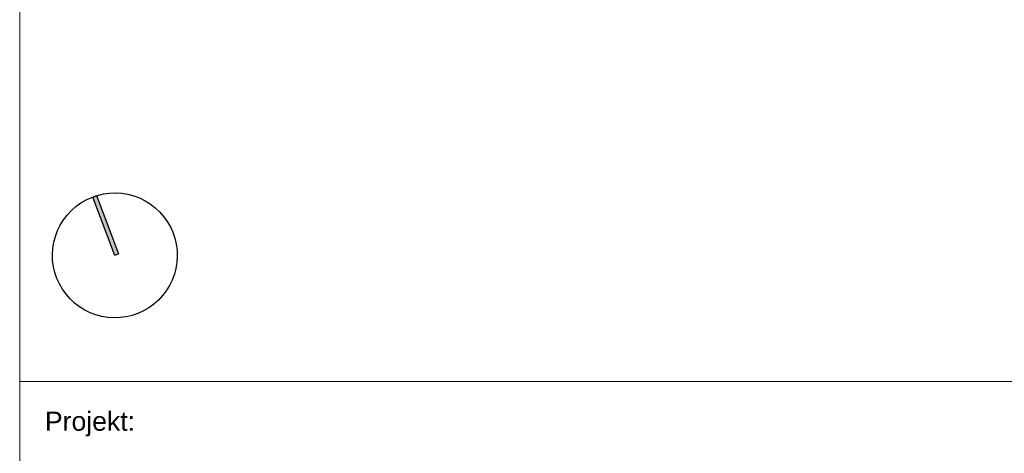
# Model space of a CAD drawing. Header units: metres. Extents: x -3716 to 31, y -1854 to 706.
# Tile 180 of 207: x -200 to -103, y -166 to -123. Entities that reach past the tile are written whole.
import ezdxf

# ---------------------------------------------------------------- set-up
doc = ezdxf.new("R2010")
doc.units = ezdxf.units.M
doc.header["$LTSCALE"] = 1.25
for name, color, linetype, lineweight in [('70 -74 Zeichnungsblatt- 4 Plankopf Linie', 7, 'Continuous', 13), ('70 -74 Zeichnungsblatt- 5 Plankopf Text', 7, 'Continuous', 18), ('70 -74 Zeichnungsblatt- 6 Plankopf Symbole', 7, 'Continuous', 18)]:
    doc.layers.add(name, color=color, linetype=linetype, lineweight=lineweight)
doc.styles.add('Arial', font='arial.ttf')

# ---------------------------------------------------------------- blocks, each defined once
blk = doc.blocks.new('Gruppe-4')
at = {"layer": '70 -74 Zeichnungsblatt- 4 Plankopf Linie'}
for p, q in [((0.882446, -0.12334), (0.882446, -0.4155)), ((0.882446, -0.2715), (1.062446, -0.2715))]:
    blk.add_line(p, q, dxfattribs=at)
at = {"layer": '70 -74 Zeichnungsblatt- 5 Plankopf Text', "insert": (0.884446, -0.273895), "char_height": 0.0015105, "attachment_point": 1, "line_spacing_factor": 0.970891, "style": 'Arial'}
blk.add_mtext('Projekt:', dxfattribs=at)
blk = doc.blocks.new('Nordpfeil 01')
at = {"layer": '70 -74 Zeichnungsblatt- 6 Plankopf Symbole', "linetype": 'Continuous', "lineweight": 0}
blk.add_hatch(color=7, dxfattribs=at).paths.add_polyline_path([(0, 0.00706), (0.00045, 0.00706), (0.00045, 0), (0, 0)])
at = {"layer": '70 -74 Zeichnungsblatt- 6 Plankopf Symbole', "lineweight": 25, "flags": 128}
for points in [[(-0.00194, -0.00681), (-0.00259, -0.00658), (-0.00323, -0.0063), (-0.00383, -0.00595), (-0.00439, -0.00555), (-0.00492, -0.00509), (-0.00539, -0.00458), (-0.00581, -0.00403), (-0.00618, -0.00344), (-0.00649, -0.00282), (-0.00673, -0.00217), (-0.00691, -0.0015), (-0.00703, -0.00081), (-0.00707, -0.00012), (-0.00705, 0.00057), (-0.00696, 0.00126), (-0.00681, 0.00194), (-0.00658, 0.00259), (-0.0063, 0.00323), (-0.00595, 0.00383), (-0.00555, 0.00439), (-0.00509, 0.00492), (-0.00458, 0.00539), (-0.00403, 0.00581), (-0.00344, 0.00618), (-0.00282, 0.00649), (-0.00217, 0.00673), (-0.0015, 0.00691), (-0.00081, 0.00703), (-0.00012, 0.00707), (0.00057, 0.00705), (0.00126, 0.00696), (0.00194, 0.00681), (0.00259, 0.00658), (0.00323, 0.0063), (0.00383, 0.00595), (0.00439, 0.00555), (0.00492, 0.00509), (0.00539, 0.00458), (0.00581, 0.00403), (0.00618, 0.00344), (0.00649, 0.00282), (0.00673, 0.00217), (0.00691, 0.0015), (0.00703, 0.00081), (0.00707, 0.00012), (0.00705, -0.00057), (0.00696, -0.00126), (0.00681, -0.00194), (0.00658, -0.00259), (0.0063, -0.00323), (0.00595, -0.00383), (0.00555, -0.00439), (0.00509, -0.00492), (0.00458, -0.00539), (0.00403, -0.00581), (0.00344, -0.00618), (0.00282, -0.00649), (0.00217, -0.00673), (0.0015, -0.00691), (0.00081, -0.00703), (0.00012, -0.00707), (-0.00057, -0.00705), (-0.00126, -0.00696)], [(0, 0.00706), (0.00045, 0.00706), (0.00045, 0), (0, 0)]]:
    blk.add_lwpolyline(points, close=True, dxfattribs=at)
blk = doc.blocks.new('Plankopf')
at = {"layer": '70 -74 Zeichnungsblatt- 4 Plankopf Linie', "color": 7, "transparency": 33554687}
blk.add_blockref('Gruppe-4', (0, 0), dxfattribs=at)
at = {"layer": '70 -74 Zeichnungsblatt- 4 Plankopf Linie', "color": 0, "flags": 1}
for tag in ['Auftraggeber', 'Auftraggeber_Zusatz_-1-', 'Auftraggeber_Zusatz_-2-', 'Approval', 'Approval', 'Approval', 'Approval', 'Approval', 'AR_Genehmigt_-_Datum', 'Auto_Generate_Page_Number', 'Auto_Total_Num_Sheets', 'Architekt', 'Architekt_Zusatz_-1-', 'Architekt_Zusatz_-2-', 'Approval', 'Teil', 'Total_Num_Sheets', 'Tragwerksplanung', 'Tragwerksplanung_Zusatz_-1-', 'Tragwerksplanung_Zusatz_-2-', 'TGA', 'TGA_Zusatz_-1-', 'TGA_Zusatz_-2-', 'Scale', 'Sheet_Number', 'Sheet_Title', 'Status', 'Zone', 'Zone', 'Zone', 'Zone', 'Zone', 'Zone', 'Geschäftszeichen', 'Current_Plot_Date', 'Gewerk', 'Landschaftsarchitekt', 'Landschaftsarchitekten_Zusatz-1-', 'Landschaftsarchitekten_Zusatz_-2-', 'Papiermaße', 'Number', 'Publish_Date', 'Number', 'Publish_Date', 'Number', 'Publish_Date', 'Number', 'Publish_Date', 'Number', 'Publish_Date', 'Planungsgrundlagen', 'Plot_Date_Format', 'BH_Genehmigt_-_Datum', 'Ebene', 'Page_Number', 'Plannummer_Fachplaner', 'File_Name', 'File_Name_Include_Path', 'Projektname_Zusatz', 'Project_Address', 'Höhe_üNHN', 'Leistungsphase', 'Number', 'Publish_Date', 'Recipients', 'Recipients', 'Recipients', 'Recipients', 'Recipients', 'Project_Date', 'Project_ID', 'Project_Name', 'Recipients', 'Date', 'Note', 'Date', 'Note', 'Date', 'Note', 'Date', 'Note', 'Date', 'Note', 'Format', 'Date', 'Date', 'Note']:
    blk.add_attdef(tag, (-1.0675, -0.4205), '', height=0.00018, dxfattribs=at)
at = {"layer": '70 -74 Zeichnungsblatt- 4 Plankopf Linie', "color": 7, "transparency": 33554687, "xscale": 0.7000000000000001, "yscale": 0.7000000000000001, "zscale": 0.7000000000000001, "rotation": 20.7}
blk.add_blockref('Nordpfeil 01', (0.89, -0.2615), dxfattribs=at)

msp = doc.modelspace()

# ---------------------------------------------------------------- block references
at = {"layer": '70 -74 Zeichnungsblatt- 4 Plankopf Linie', "xscale": 1250, "yscale": 1250, "zscale": 1250}
msp.add_blockref('Plankopf', (-1303.546, 180.164), dxfattribs=at)

doc.saveas('drawing.dxf')
